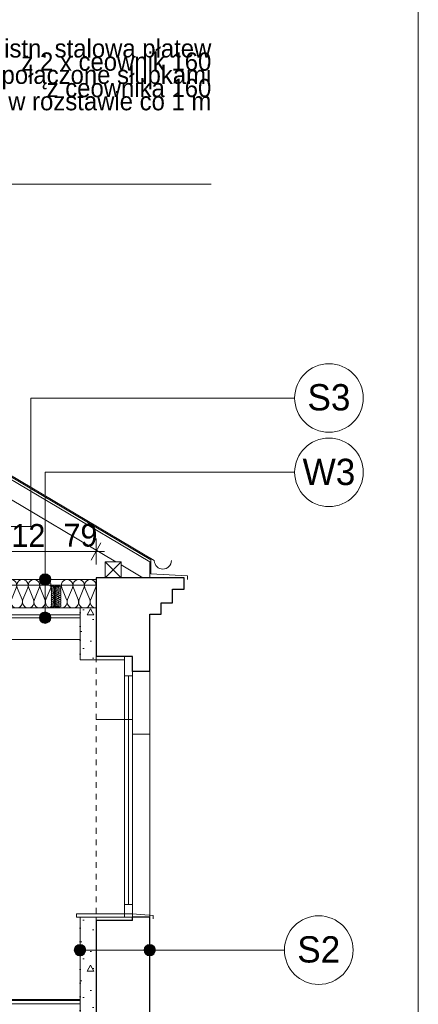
# Model space of a CAD drawing. Extents: x -396299 to -11759, y -15022 to 18278.
# Tile 84 of 205: x -224510 to -221022, y 4075 to 12691. Entities that reach past the tile are written whole.
import ezdxf

# ---------------------------------------------------------------- set-up
doc = ezdxf.new("R2010")
doc.units = 0
doc.header["$MEASUREMENT"] = 0
doc.linetypes.add('Hidden Line', pattern=[100, 50, -50])
for name, color, linetype, lineweight in [('0_Nr_Pióra__21', 7, 'Continuous', 13), ('0_Nr_Pióra__5', 7, 'Continuous', 13), ('Arch ocieplenie_Nr_Pióra__21', 7, 'Continuous', 13), ('Arch opisy_Nr_Pióra__1', 7, 'Continuous', 25), ('Arch opisy_Nr_Pióra__21', 7, 'Continuous', 13), ('ARCH TABELA_Nr_Pióra__21', 7, 'Continuous', 13), ('Arch wymiary_Nr_Pióra__5', 7, 'Continuous', 13), ('INWENT DACH_Nr_Pióra__5', 7, 'Continuous', 13), ('INWENT ODWODNIENIE_Nr_Pióra__5', 7, 'Continuous', 13), ('INWENT OPISY_Nr_Pióra__21', 7, 'Continuous', 13), ('INWENT STROPY_Nr_Pióra__21', 7, 'Continuous', 13), ('INWENT. OKNA_Nr_Pióra__21', 7, 'Continuous', 13), ('INWENT.ŚCIANY_Nr_Pióra__1', 7, 'Continuous', 25), ('INWENT.ŚCIANY_Nr_Pióra__21', 7, 'Continuous', 13), ('Inwentaryzacja Konst._Nr_Pióra__5', 7, 'Continuous', 13)]:
    doc.layers.add(name, color=color, linetype=linetype, lineweight=lineweight)
for name, color, linetype in [('arch izolacje', 7, 'Continuous'), ('Arch ocieplenie', 7, 'Continuous'), ('Arch opisy', 7, 'Continuous'), ('Arch wymiary', 7, 'Continuous')]:
    doc.layers.add(name, color=color, linetype=linetype)
for name, color, linetype, lineweight, true_color in [('arch izolacje_Nr_Pióra__24', 7, 'Continuous', 13, 0x029e21), ('Arch ocieplenie_Nr_Pióra__24', 7, 'Continuous', 13, 0x029e21), ('INWENT STROPY_Nr_Pióra__2', 7, 'Continuous', 13, 0x7f7f7f), ('INWENT STROPY_Nr_Pióra__25', 7, 'Continuous', 15, 0x40a5ff), ('Inwentaryzacja Konst._Nr_Pióra__25', 7, 'Continuous', 15, 0x40a5ff)]:
    doc.layers.add(name, color=color, linetype=linetype, lineweight=lineweight, true_color=true_color)
doc.styles.add('GENERATED_STYLE_1', font='txt')
doc.styles.add('GENERATED_STYLE_3', font='txt')
doc.dimstyles.new('GENERATED_STYLE__10', dxfattribs={"dimtxt": 200, "dimasz": 110.144928, "dimexe": 0.18, "dimexo": 40, "dimgap": 0.09, "dimtad": 1, "dimtih": 1, "dimtoh": 1, "dimdec": 0, "dimzin": 0, "dimdsep": 46, "dimtxsty": 'GENERATED_STYLE_1', "dimblk": 'ARROWHEAD_5', "dimblk1": 'ARROWHEAD_5', "dimblk2": 'ARROWHEAD_5', "dimcen": 0.09, "dimclrd": 7, "dimclre": 7, "dimclrt": 7, "dimazin": 0, "dimtfac": 1, "dimtdec": 4, "dimtmove": 0, "dimatfit": 3, "dimfxl": 0, "dimtolj": 1, "dimtzin": 0, "dimarcsym": 0})
doc.dimstyles.new('GENERATED_STYLE__2', dxfattribs={"dimtxt": 200, "dimasz": 114, "dimexe": 0.18, "dimexo": 0, "dimgap": 0.09, "dimtad": 1, "dimtih": 1, "dimtoh": 1, "dimdec": 0, "dimlfac": 0.1, "dimzin": 0, "dimdsep": 46, "dimtxsty": 'GENERATED_STYLE_1', "dimblk": 'ARROWHEAD_2', "dimblk1": 'ARROWHEAD_2', "dimblk2": 'ARROWHEAD_2', "dimcen": 0.09, "dimclrd": 7, "dimclre": 7, "dimclrt": 7, "dimazin": 0, "dimtfac": 1, "dimtdec": 4, "dimtmove": 2, "dimatfit": 3, "dimfxl": 0, "dimtolj": 1, "dimtzin": 0, "dimarcsym": 0})
pattern_1 = [(0, (0, 0), (0, 623.5383), [60, -300]), (0, (180, 311.8), (0, 623.5383), [60, -300]), (60, (0, 0), (-540, 311.7692), [60, -300]), (60, (360, 0), (-540, 311.7692), [60, -300]), (120, (60, 0), (540, 311.7692), [60, -300]), (120, (420, 0), (540, 311.7692), [60, -300]), (0, (0, 60), (0, 120.000005), [0, -120.000005, 0, -180.00001]), (45, (60, 60), (-84.85282, 84.85282), [0, -90.000004, 0, -150.000006])]

# ---------------------------------------------------------------- blocks, each defined once
blk = doc.blocks.new('Ściana_10', base_point=(-223981.9, 4838.2))
at = {"layer": 'Arch ocieplenie_Nr_Pióra__21', "linetype": 'Continuous'}
h = blk.add_hatch(dxfattribs=at)
h.set_pattern_fill('Structural_Concrete', color=256, style=0, pattern_type=2)
h.set_pattern_definition(pattern_1)
h.paths.add_polyline_path([(-223981.9, 4838.2), (-223981.9, 3808.2), (-223841.9, 3808.2), (-223841.9, 4838.2)], flags=0)
for p, q in [((-223981.9, 4838.2), (-223981.9, 3808.2)), ((-223841.9, 4838.2), (-223981.9, 4838.2)), ((-223841.9, 3808.2), (-223841.9, 4838.2)), ((-223981.9, 3808.2), (-223841.9, 3808.2))]:
    blk.add_line(p, q, dxfattribs=at)
blk = doc.blocks.new('Ściana_26', base_point=(-223841.9, 4808.2))
at = {"layer": 'Arch ocieplenie_Nr_Pióra__21', "linetype": 'Continuous'}
h = blk.add_hatch(dxfattribs=at)
h.set_pattern_fill('Structural_Concrete', color=256, style=0, pattern_type=2)
h.set_pattern_definition(pattern_1)
h.paths.add_polyline_path([(-223841.9, 4808.2), (-223521.9, 4808.2), (-223521.9, 4838.2), (-223841.9, 4838.2)], flags=0)
for p, q in [((-223521.9, 4838.2), (-223841.9, 4838.2)), ((-223841.9, 4838.2), (-223841.9, 4808.2)), ((-223521.9, 4808.2), (-223521.9, 4838.2)), ((-223841.9, 4808.2), (-223521.9, 4808.2))]:
    blk.add_line(p, q, dxfattribs=at)
blk = doc.blocks.new('Ściana_29', base_point=(-223591.9, 7118.2))
at = {"layer": 'Arch ocieplenie_Nr_Pióra__21', "linetype": 'Continuous'}
h = blk.add_hatch(dxfattribs=at)
h.set_pattern_fill('Structural_Concrete', color=256, style=0, pattern_type=2)
h.set_pattern_definition(pattern_1)
h.paths.add_polyline_path([(-223591.9, 7118.2), (-223841.9, 7118.2), (-223981.9, 7088.2), (-223591.9, 7088.2)], flags=0)
for p, q in [((-223981.9, 7088.2), (-223591.9, 7088.2)), ((-223591.9, 7118.2), (-223841.9, 7118.2)), ((-223591.9, 7088.2), (-223591.9, 7118.2))]:
    blk.add_line(p, q, dxfattribs=at)
blk = doc.blocks.new('Ściana_32', base_point=(-223841.9, 7118.2))
at = {"layer": 'Arch ocieplenie_Nr_Pióra__21', "linetype": 'Continuous'}
h = blk.add_hatch(dxfattribs=at)
h.set_pattern_fill('Structural_Concrete', color=256, style=0, pattern_type=2)
h.set_pattern_definition(pattern_1)
h.paths.add_polyline_path([(-223841.9, 7118.2), (-223841.9, 7543.2), (-223981.9, 7543.2), (-223981.9, 7088.2)], flags=0)
for p, q in [((-223841.9, 7543.2), (-223981.9, 7543.2)), ((-223981.9, 7543.2), (-223981.9, 7088.2)), ((-223841.9, 7118.2), (-223841.9, 7543.2))]:
    blk.add_line(p, q, dxfattribs=at)
blk = doc.blocks.new('Izolacja cieplna 14_121', base_point=(-224145.3, 7543.2))
at = {"layer": 'arch izolacje_Nr_Pióra__24', "linetype": 'Continuous'}
for p, q in [((-224141.1, 7718.7), (-224099, 7617.7)), ((-224090.5, 7617.7), (-224048.4, 7718.7)), ((-224039.9, 7718.7), (-223997.9, 7617.7)), ((-223989.4, 7617.7), (-223947.3, 7718.7)), ((-223938.8, 7718.7), (-223896.7, 7617.7)), ((-223888.2, 7617.7), (-223846.1, 7718.7))]:
    blk.add_line(p, q, dxfattribs=at)
for centre, start_param, end_param in [((-224094.8, 7740), 4.299595, 8.266775), ((-223993.6, 7740), 4.299595, 8.266775), ((-223892.5, 7740), 4.299595, 8.266775), ((-224145.3, 7596.3), 3.141593, 5.125182), ((-224044.2, 7596.3), 1.158004, 5.125183), ((-223943, 7596.3), 1.158004, 5.125183), ((-223841.9, 7596.3), 1.158004, 3.141593)]:
    blk.add_ellipse(centre, major_axis=(0, 53.2), ratio=0.95121, start_param=start_param, end_param=end_param, dxfattribs=at)
blk = doc.blocks.new('Izolacja cieplna 14_123', base_point=(-224936.9, 7543.2))
at = {"layer": 'arch izolacje_Nr_Pióra__24', "linetype": 'Continuous'}
for p, q in [((-224932.7, 7718.7), (-224890.9, 7617.7)), ((-224882.5, 7617.7), (-224840.7, 7718.7)), ((-224832.3, 7718.7), (-224790.6, 7617.7)), ((-224782.1, 7617.7), (-224740.4, 7718.7)), ((-224731.9, 7718.7), (-224690.2, 7617.7)), ((-224681.8, 7617.7), (-224640, 7718.7)), ((-224631.6, 7718.7), (-224589.8, 7617.7)), ((-224581.4, 7617.7), (-224539.7, 7718.7)), ((-224531.2, 7718.7), (-224489.5, 7617.7)), ((-224481.1, 7617.7), (-224439.3, 7718.7)), ((-224430.9, 7718.7), (-224389.1, 7617.7)), ((-224380.7, 7617.7), (-224339, 7718.7)), ((-224330.5, 7718.7), (-224288.8, 7617.7)), ((-224280.3, 7617.7), (-224238.6, 7718.7))]:
    blk.add_line(p, q, dxfattribs=at)
for centre, start_param, end_param in [((-224886.7, 7740), 4.299595, 8.266775), ((-224786.3, 7740), 4.299595, 8.266775), ((-224686, 7740), 4.299595, 8.266775), ((-224585.6, 7740), 4.299595, 8.266775), ((-224485.3, 7740), 4.299595, 8.266775), ((-224384.9, 7740), 4.299595, 8.266775), ((-224284.6, 7740), 4.299595, 8.266775), ((-224936.9, 7596.3), 3.141593, 5.125182), ((-224836.5, 7596.3), 1.158004, 5.125183), ((-224736.2, 7596.3), 1.158004, 5.125183), ((-224635.8, 7596.3), 1.158004, 5.125183), ((-224535.5, 7596.3), 1.158004, 5.125183), ((-224435.1, 7596.3), 1.158004, 5.125183), ((-224334.7, 7596.3), 1.158004, 5.125183), ((-224234.4, 7596.3), 1.158004, 3.141593)]:
    blk.add_ellipse(centre, major_axis=(0, 53.2), ratio=0.943747, start_param=start_param, end_param=end_param, dxfattribs=at)
blk = doc.blocks.new('Izolacja cieplna 14_124', base_point=(-224187.9, 7733.2))
at = {"layer": 'arch izolacje_Nr_Pióra__24', "linetype": 'Continuous'}
for p, q in [((-224160.9, 7732.5), (-224176.4, 7725.7)), ((-224176.4, 7724.3), (-224160.9, 7717.5)), ((-224160.9, 7716.1), (-224176.4, 7709.3)), ((-224176.4, 7707.9), (-224160.9, 7701.1)), ((-224160.9, 7699.8), (-224176.4, 7693)), ((-224176.4, 7691.6), (-224160.9, 7684.8)), ((-224160.9, 7683.4), (-224176.4, 7676.6)), ((-224176.4, 7675.2), (-224160.9, 7668.4)), ((-224160.9, 7667), (-224176.4, 7660.2)), ((-224176.4, 7658.9), (-224160.9, 7652.1)), ((-224160.9, 7650.7), (-224176.4, 7643.9)), ((-224176.4, 7642.5), (-224160.9, 7635.7)), ((-224160.9, 7634.3), (-224176.4, 7627.5)), ((-224176.4, 7626.1), (-224160.9, 7619.3)), ((-224160.9, 7617.9), (-224176.4, 7611.1)), ((-224176.4, 7609.8), (-224160.9, 7603)), ((-224160.9, 7601.6), (-224176.4, 7594.8)), ((-224176.4, 7593.4), (-224160.9, 7586.6)), ((-224160.9, 7585.2), (-224176.4, 7578.4)), ((-224176.4, 7577), (-224160.9, 7570.2)), ((-224160.9, 7568.9), (-224176.4, 7562.1)), ((-224176.4, 7560.7), (-224160.9, 7553.9))]:
    blk.add_line(p, q, dxfattribs=at)
for centre, start_param, end_param in [((-224179.7, 7716.8), 1.158004, 5.125183), ((-224179.7, 7700.5), 1.158004, 5.125183), ((-224179.7, 7684.1), 1.158004, 5.125183), ((-224179.7, 7667.7), 1.158004, 5.125183), ((-224179.7, 7733.2), 3.141593, 5.125182), ((-224157.6, 7725), 4.299595, 8.266775), ((-224157.6, 7708.6), 4.299595, 8.266775), ((-224157.6, 7692.3), 4.299595, 8.266775), ((-224157.6, 7675.9), 4.299595, 8.266775), ((-224157.6, 7659.5), 4.299595, 8.266775), ((-224179.7, 7651.4), 1.158004, 5.125183), ((-224179.7, 7635), 1.158004, 5.125183), ((-224179.7, 7618.6), 1.158004, 5.125183), ((-224179.7, 7602.3), 1.158004, 5.125183), ((-224179.7, 7585.9), 1.158004, 5.125183), ((-224157.6, 7643.2), 4.299595, 8.266775), ((-224157.6, 7626.8), 4.299595, 8.266775), ((-224157.6, 7610.5), 4.299595, 8.266775), ((-224157.6, 7594.1), 4.299595, 8.266775), ((-224157.6, 7577.7), 4.299595, 8.266775), ((-224179.7, 7569.5), 1.158004, 5.125183), ((-224179.7, 7553.2), 1.158004, 3.141593), ((-224157.6, 7561.4), 4.299595, 8.266775)]:
    blk.add_ellipse(centre, major_axis=(8.19, 0), ratio=0.999232, start_param=start_param, end_param=end_param, dxfattribs=at)
blk = doc.blocks.new('Izolacja cieplna 14_125', base_point=(-224195.9, 7733.2))
at = {"layer": 'arch izolacje_Nr_Pióra__24', "linetype": 'Continuous'}
for p, q in [((-224222.9, 7732.5), (-224207.4, 7725.7)), ((-224207.4, 7724.3), (-224222.9, 7717.5)), ((-224222.9, 7716.1), (-224207.4, 7709.3)), ((-224207.4, 7707.9), (-224222.9, 7701.1)), ((-224222.9, 7699.8), (-224207.4, 7693)), ((-224207.4, 7691.6), (-224222.9, 7684.8)), ((-224222.9, 7683.4), (-224207.4, 7676.6)), ((-224207.4, 7675.2), (-224222.9, 7668.4)), ((-224222.9, 7667), (-224207.4, 7660.2)), ((-224207.4, 7658.9), (-224222.9, 7652.1)), ((-224222.9, 7650.7), (-224207.4, 7643.9)), ((-224207.4, 7642.5), (-224222.9, 7635.7)), ((-224222.9, 7634.3), (-224207.4, 7627.5)), ((-224207.4, 7626.1), (-224222.9, 7619.3)), ((-224222.9, 7617.9), (-224207.4, 7611.1)), ((-224207.4, 7609.8), (-224222.9, 7603)), ((-224222.9, 7601.6), (-224207.4, 7594.8)), ((-224207.4, 7593.4), (-224222.9, 7586.6)), ((-224222.9, 7585.2), (-224207.4, 7578.4)), ((-224207.4, 7577), (-224222.9, 7570.2)), ((-224222.9, 7568.9), (-224207.4, 7562.1)), ((-224207.4, 7560.7), (-224222.9, 7553.9))]:
    blk.add_line(p, q, dxfattribs=at)
for centre, start_param, end_param in [((-224226.2, 7725), 1.158003, 5.125183), ((-224226.2, 7708.6), 1.158003, 5.125183), ((-224226.2, 7692.3), 1.158003, 5.125183), ((-224226.2, 7675.9), 1.158003, 5.125183), ((-224226.2, 7659.5), 1.158003, 5.125183), ((-224204.1, 7733.2), 4.299596, 6.283185), ((-224204.1, 7716.8), 4.299595, 8.266774), ((-224204.1, 7700.5), 4.299595, 8.266774), ((-224204.1, 7684.1), 4.299595, 8.266774), ((-224204.1, 7667.7), 4.299595, 8.266774), ((-224226.2, 7643.2), 1.158003, 5.125183), ((-224226.2, 7626.8), 1.158003, 5.125183), ((-224226.2, 7610.5), 1.158003, 5.125183), ((-224226.2, 7594.1), 1.158003, 5.125183), ((-224226.2, 7577.7), 1.158003, 5.125183), ((-224204.1, 7651.4), 4.299595, 8.266774), ((-224204.1, 7635), 4.299595, 8.266774), ((-224204.1, 7618.6), 4.299595, 8.266774), ((-224204.1, 7602.3), 4.299595, 8.266774), ((-224204.1, 7585.9), 4.299595, 8.266774), ((-224226.2, 7561.4), 1.158003, 5.125183), ((-224204.1, 7569.5), 4.299595, 8.266774), ((-224204.1, 7553.2), 0, 1.983589)]:
    blk.add_ellipse(centre, major_axis=(8.19, 0), ratio=0.999232, start_param=start_param, end_param=end_param, dxfattribs=at)
blk = doc.blocks.new('Linia_37', base_point=(-223981.9, 4549.4))
at = {"layer": 'Arch opisy_Nr_Pióra__21', "linetype": 'Continuous'}
for points in [[(-223931.9, 4549.4), (-223935.7, 4568.5), (-223946.5, 4584.8), (-223962.7, 4595.6), (-223981.9, 4599.4), (-224001, 4595.6), (-224017.2, 4584.8), (-224028.1, 4568.5), (-224031.9, 4549.4), (-224028.1, 4530.3), (-224017.2, 4514.1), (-224001, 4503.2), (-223981.9, 4499.4), (-223962.7, 4503.2), (-223946.5, 4514.1), (-223935.7, 4530.3)], [(-223321.9, 4549.4), (-223325.7, 4568.5), (-223336.5, 4584.8), (-223352.7, 4595.6), (-223371.9, 4599.4), (-223391, 4595.6), (-223407.2, 4584.8), (-223418.1, 4568.5), (-223421.9, 4549.4), (-223418.1, 4530.3), (-223407.2, 4514.1), (-223391, 4503.2), (-223371.9, 4499.4), (-223352.7, 4503.2), (-223336.5, 4514.1), (-223325.7, 4530.3)]]:
    blk.add_hatch(color=256, dxfattribs=at).paths.add_polyline_path(points, flags=0)
blk.add_line((-223931.9, 4549.4), (-223421.9, 4549.4), dxfattribs=at)
for centre in [(-223981.9, 4549.4), (-223371.9, 4549.4)]:
    blk.add_circle(centre, 50, dxfattribs=at)
blk = doc.blocks.new('Linia_38', base_point=(-223371.9, 4549.4))
at = {"layer": 'Arch opisy_Nr_Pióra__21', "linetype": 'Continuous'}
blk.add_line((-223371.9, 4549.4), (-222192.9, 4549.4), dxfattribs=at)
blk.add_circle((-221892.9, 4549.4), 300, dxfattribs=at)
blk = doc.blocks.new('Linia_42', base_point=(-224411.5, 9380.6))
at = {"layer": 'Arch opisy_Nr_Pióra__21', "linetype": 'Continuous'}
blk.add_line((-224411.5, 9380.6), (-222103.9, 9380.6), dxfattribs=at)
blk.add_circle((-221803.9, 9380.6), 300, dxfattribs=at)
blk = doc.blocks.new('*D926')
at = {"layer": 'Arch wymiary_Nr_Pióra__5', "linetype": 'Continuous'}
for p, q in [((-224713.6, 8112.6), (-224800.2, 7962.6)), ((-224756.9, 7925.1), (-224756.9, 8150.1)), ((-224593.6, 8112.6), (-224680.2, 7962.6)), ((-224636.9, 7925.1), (-224636.9, 8150.1)), ((-224830.2, 8037.6), (-224756.9, 8037.6)), ((-224756.9, 8037.6), (-224636.9, 8037.6))]:
    blk.add_line(p, q, dxfattribs=at)
at = {"layer": 'Arch wymiary_Nr_Pióra__5', "char_height": 200, "attachment_point": 7, "style": 'GENERATED_STYLE_1'}
for s, insert in [('{12}', (-224582.8, 8077.6)), ('{79}', (-224127, 8077.6))]:
    blk.add_mtext(s, dxfattribs=dict(at, insert=insert))
blk = doc.blocks.new('ARROWHEAD_2')
at = {"color": 0, "linetype": 'Continuous', "lineweight": 0}
for p, q in [((0, 0), (-1, 0)), ((-0.378, -0.655), (0.378, 0.655))]:
    blk.add_line(p, q, dxfattribs=at)
blk = doc.blocks.new('*D927')
at = {"layer": 'Arch wymiary_Nr_Pióra__5', "linetype": 'Continuous'}
for p, q in [((-224593.6, 8112.6), (-224680.2, 7962.6)), ((-224636.9, 7925.1), (-224636.9, 8150.1)), ((-223885.2, 7962.6), (-223798.6, 8112.6)), ((-223841.9, 7925.1), (-223841.9, 8150.1)), ((-224636.9, 8037.6), (-223841.9, 8037.6)), ((-223841.9, 8037.6), (-223768.5, 8037.6))]:
    blk.add_line(p, q, dxfattribs=at)
at = {"layer": 'Arch wymiary_Nr_Pióra__5', "char_height": 200, "attachment_point": 7, "style": 'GENERATED_STYLE_1'}
for s, insert in [('{12}', (-224582.8, 8077.6)), ('{79}', (-224127, 8077.6))]:
    blk.add_mtext(s, dxfattribs=dict(at, insert=insert))
blk = doc.blocks.new('*D930')
at = {"layer": '0_Nr_Pióra__5', "linetype": 'Continuous'}
for points in [[(-226445, 9594.8), (-226474.5, 9482.7), (-226526.6, 9512.5)], [(-226925.4, 7843.2), (-226953.6, 7955.6), (-226893.6, 7954.6)]]:
    blk.add_hatch(color=256, dxfattribs=at).paths.add_polyline_path(points, flags=0)
for p, q in [((-226445, 9594.8), (-226526.6, 9512.5)), ((-226445, 9594.8), (-226474.5, 9482.7)), ((-226474.5, 9482.7), (-226526.6, 9512.5)), ((-226925.4, 7843.2), (-226953.6, 7955.6)), ((-226953.6, 7955.6), (-226893.6, 7954.6)), ((-226925.4, 7843.2), (-226893.6, 7954.6))]:
    blk.add_line(p, q, dxfattribs=at)
blk.add_arc((-223491.8, 7843.2), 3433.6, 151.19462, 178.13162, dxfattribs=at)
at = {"layer": '0_Nr_Pióra__21', "insert": (-227685, 8704.2), "char_height": 200, "attachment_point": 7, "style": 'GENERATED_STYLE_1'}
blk.add_mtext('{30,67°}', dxfattribs=at)
blk = doc.blocks.new('ARROWHEAD_5')
at = {"color": 0, "linetype": 'Continuous', "lineweight": 0}
blk.add_line((0, 0), (-1, 0), dxfattribs=at)
blk.add_solid([(-1, 0.2679), (0, 0), (-1, -0.2679), (-1, 0.2679)], dxfattribs=at)
blk = doc.blocks.new('Linia_212', base_point=(-224287.5, 7458.2))
at = {"layer": 'Arch opisy_Nr_Pióra__21', "linetype": 'Continuous'}
for points in [[(-224237.5, 7793.2), (-224241.3, 7812.3), (-224252.1, 7828.5), (-224268.4, 7839.4), (-224287.5, 7843.2), (-224306.6, 7839.4), (-224322.8, 7828.5), (-224333.7, 7812.3), (-224337.5, 7793.2), (-224333.7, 7774), (-224322.8, 7757.8), (-224306.6, 7747), (-224287.5, 7743.2), (-224268.4, 7747), (-224252.1, 7757.8), (-224241.3, 7774)], [(-224237.5, 7458.2), (-224241.3, 7477.3), (-224252.1, 7493.5), (-224268.4, 7504.4), (-224287.5, 7508.2), (-224306.6, 7504.4), (-224322.8, 7493.5), (-224333.7, 7477.3), (-224337.5, 7458.2), (-224333.7, 7439), (-224322.8, 7422.8), (-224306.6, 7412), (-224287.5, 7408.2), (-224268.4, 7412), (-224252.1, 7422.8), (-224241.3, 7439)]]:
    blk.add_hatch(color=256, dxfattribs=at).paths.add_polyline_path(points, flags=0)
blk.add_line((-224287.5, 7508.2), (-224287.5, 7743.2), dxfattribs=at)
for centre in [(-224287.5, 7793.2), (-224287.5, 7458.2)]:
    blk.add_circle(centre, 50, dxfattribs=at)
blk = doc.blocks.new('Linia_213', base_point=(-224287.5, 8730.6))
at = {"layer": 'Arch opisy_Nr_Pióra__21', "linetype": 'Continuous'}
blk.add_line((-224287.5, 8730.6), (-222103.9, 8730.6), dxfattribs=at)
blk.add_circle((-221803.9, 8730.6), 300, dxfattribs=at)

msp = doc.modelspace()

# ---------------------------------------------------------------- linework, layer by layer
at = {"layer": 'Arch ocieplenie_Nr_Pióra__24', "linetype": 'Continuous'}
msp.add_line((-224936.9, 7793.2), (-223841.9, 7793.2), dxfattribs=at)
at = {"layer": 'Arch opisy_Nr_Pióra__21', "linetype": 'Continuous'}
for p, q in [((-224411.5, 8255.6), (-224411.5, 9380.6)), ((-224287.5, 7793.2), (-224287.5, 8730.6)), ((-224756.9, 8255.6), (-224411.5, 8255.6))]:
    msp.add_line(p, q, dxfattribs=at)
at = {"layer": 'ARCH TABELA_Nr_Pióra__21', "linetype": 'Continuous'}
msp.add_line((-221021.9, 17678.4), (-221021.9, -12021.6), dxfattribs=at)
at = {"layer": 'INWENT DACH_Nr_Pióra__5', "linetype": 'Continuous'}
for p, q in [((-224811.9, 8835.4), (-223331.9, 7957.6)), ((-224811.9, 8823.8), (-223361.9, 7963.8))]:
    msp.add_line(p, q, dxfattribs=at)
at = {"layer": 'INWENT ODWODNIENIE_Nr_Pióra__5', "linetype": 'Continuous'}
msp.add_arc((-223256.9, 7958.2), 75, 180.45779, 0, dxfattribs=at)
at = {"layer": 'INWENT OPISY_Nr_Pióra__21', "linetype": 'Continuous'}
msp.add_line((-222833, 11252.6), (-224705.3, 11252.6), dxfattribs=at)
at = {"layer": 'INWENT STROPY_Nr_Pióra__2', "linetype": 'Continuous'}
msp.add_line((-230111.9, 7268.2), (-223981.9, 7268.2), dxfattribs=at)
at = {"layer": 'INWENT STROPY_Nr_Pióra__21', "linetype": 'Continuous'}
for p, q in [((-223981.9, 7483.2), (-230111.9, 7483.2)), ((-223981.9, 7458.2), (-230111.9, 7458.2)), ((-223981.9, 4118.2), (-230111.9, 4118.2)), ((-223981.9, 4108.2), (-230111.9, 4108.2)), ((-223981.9, 4078.2), (-230111.9, 4078.2))]:
    msp.add_line(p, q, dxfattribs=at)
at = {"layer": 'INWENT STROPY_Nr_Pióra__25', "linetype": 'Continuous'}
for p, q in [((-224244.4, 7733.2), (-224244.4, 7743.2)), ((-224159.4, 7743.2), (-224244.4, 7743.2)), ((-224205.9, 7733.2), (-224244.4, 7733.2)), ((-224205.9, 7553.2), (-224205.9, 7733.2)), ((-224197.9, 7553.2), (-224197.9, 7733.2)), ((-224159.4, 7733.2), (-224197.9, 7733.2)), ((-224159.4, 7733.2), (-224159.4, 7743.2)), ((-224205.9, 7553.2), (-224244.4, 7553.2)), ((-224244.4, 7543.2), (-224244.4, 7553.2)), ((-224159.4, 7543.2), (-224244.4, 7543.2)), ((-224159.4, 7553.2), (-224197.9, 7553.2)), ((-224159.4, 7553.2), (-224159.4, 7543.2))]:
    msp.add_line(p, q, dxfattribs=at)
at = {"layer": 'INWENT. OKNA_Nr_Pióra__21', "linetype": 'Continuous'}
for p, q in [((-223591.9, 4838.2), (-223591.9, 7118.2)), ((-223591.9, 7118.2), (-223521.9, 7118.2)), ((-223521.9, 7118.2), (-223521.9, 4838.2)), ((-223591.9, 6948.2), (-223521.9, 6948.2)), ((-223556.9, 6948.2), (-223556.9, 4948.2)), ((-223591.9, 4948.2), (-223521.9, 4948.2)), ((-224011.9, 4868.2), (-224011.9, 4838.2)), ((-223521.9, 4868.2), (-224011.9, 4868.2)), ((-224011.9, 4838.2), (-223981.9, 4838.2)), ((-223521.9, 4868.2), (-223521.9, 4838.2)), ((-223521.9, 4868.2), (-223341.9, 4853.2)), ((-223341.9, 4853.2), (-223341.9, 4823.2))]:
    msp.add_line(p, q, dxfattribs=at)
at = {"layer": 'INWENT.ŚCIANY_Nr_Pióra__1', "linetype": 'Continuous'}
for p, q in [((-223071.9, 7808.2), (-223841.9, 7808.2)), ((-223841.9, 7808.2), (-223841.9, 7118.2)), ((-223071.9, 7708.2), (-223071.9, 7808.2)), ((-223171.9, 7588.2), (-223171.9, 7708.2)), ((-223171.9, 7708.2), (-223071.9, 7708.2)), ((-223271.9, 7588.2), (-223171.9, 7588.2)), ((-223271.9, 7488.2), (-223271.9, 7588.2)), ((-223371.9, 7488.2), (-223271.9, 7488.2)), ((-223371.9, 6988.2), (-223371.9, 7488.2)), ((-223521.9, 7118.2), (-223841.9, 7118.2)), ((-223521.9, 6988.2), (-223521.9, 7118.2)), ((-223371.9, 6988.2), (-223521.9, 6988.2)), ((-223371.9, 4838.2), (-223521.9, 4838.2)), ((-223521.9, 4808.2), (-223521.9, 4838.2)), ((-223371.9, 3233.2), (-223371.9, 4838.2)), ((-223841.9, 4808.2), (-223841.9, 3808.2)), ((-223521.9, 4808.2), (-223841.9, 4808.2))]:
    msp.add_line(p, q, dxfattribs=at)
at = {"layer": 'INWENT.ŚCIANY_Nr_Pióra__21', "linetype": 'Continuous'}
for p, q in [((-223361.9, 7963.8), (-223361.9, 7842.6)), ((-223361.9, 7842.6), (-223041.9, 7823.2)), ((-223041.9, 7823.2), (-223041.9, 7793.2)), ((-223371.9, 4838.2), (-223371.9, 6988.2)), ((-223841.9, 6568.2), (-223521.9, 6568.2)), ((-223521.9, 6438.2), (-223371.9, 6438.2))]:
    msp.add_line(p, q, dxfattribs=at)
at = {"layer": 'INWENT.ŚCIANY_Nr_Pióra__21', "linetype": 'Hidden Line'}
msp.add_line((-223841.9, 4868.2), (-223841.9, 7118.2), dxfattribs=at)
at = {"layer": 'Inwentaryzacja Konst._Nr_Pióra__25', "linetype": 'Continuous'}
for p, q in [((-223841.9, 7743.2), (-230101.9, 7743.2)), ((-223841.9, 7543.2), (-230101.9, 7543.2))]:
    msp.add_line(p, q, dxfattribs=at)
at = {"layer": 'Inwentaryzacja Konst._Nr_Pióra__5', "linetype": 'Continuous'}
for p, q in [((-224811.9, 8800.5), (-223371.9, 7946.4)), ((-224961.9, 8715.1), (-223668.9, 7948.2)), ((-223761.9, 7948.2), (-223621.9, 7948.2)), ((-223761.9, 7808.2), (-223761.9, 7948.2)), ((-223761.9, 7948.2), (-223621.9, 7808.2)), ((-223621.9, 7948.2), (-223761.9, 7808.2)), ((-223621.9, 7948.2), (-223621.9, 7808.2)), ((-223371.9, 7808.2), (-223371.9, 7946.4)), ((-223621.9, 7920.3), (-223432.8, 7808.2)), ((-223621.9, 7808.2), (-223761.9, 7808.2))]:
    msp.add_line(p, q, dxfattribs=at)

# ---------------------------------------------------------------- block references
at = {"layer": 'arch izolacje', "color": 104, "linetype": 'Continuous', "lineweight": 20, "true_color": 0x029e21}
for name, p in [('Izolacja cieplna 14_123', (-224936.9, 7543.2)), ('Izolacja cieplna 14_121', (-224145.3, 7543.2)), ('Izolacja cieplna 14_125', (-224195.9, 7733.2)), ('Izolacja cieplna 14_124', (-224187.9, 7733.2))]:
    msp.add_blockref(name, p, dxfattribs=at)
at = {"layer": 'Arch ocieplenie'}
for name, p in [('Ściana_32', (-223841.9, 7118.2)), ('Ściana_29', (-223591.9, 7118.2)), ('Ściana_10', (-223981.9, 4838.2)), ('Ściana_26', (-223841.9, 4808.2))]:
    msp.add_blockref(name, p, dxfattribs=at)
at = {"layer": 'Arch opisy', "linetype": 'Continuous'}
for name, p in [('Linia_42', (-224411.5, 9380.6)), ('Linia_213', (-224287.5, 8730.6)), ('Linia_212', (-224287.5, 7458.2)), ('Linia_38', (-223371.9, 4549.4)), ('Linia_37', (-223981.9, 4549.4))]:
    msp.add_blockref(name, p, dxfattribs=at)

# ---------------------------------------------------------------- texts
at = {"layer": 'Arch opisy_Nr_Pióra__1', "linetype": 'Continuous', "char_height": 230, "attachment_point": 2, "style": 'GENERATED_STYLE_3'}
for s, insert in [('{S3}', (-221803.9, 9502)), ('{W3}', (-221803.9, 8849)), ('{S2}', (-221892.9, 4670.8))]:
    msp.add_mtext(s, dxfattribs=dict(at, insert=insert))
at = {"layer": 'INWENT OPISY_Nr_Pióra__21', "linetype": 'Continuous', "insert": (-222833, 12520.3), "char_height": 160, "width": 1872.368, "attachment_point": 3, "line_spacing_factor": 0.433142, "style": 'GENERATED_STYLE_3'}
msp.add_mtext('{istn. stalowa płatew\\Pz 2 x ceownik 160\\Ppołączone słupkami \\Pz ceownika 160\\Pw rozstawie co 1 m}', dxfattribs=at)

# ---------------------------------------------------------------- dimensions: what is measured, and where the dimension line sits
at = {"linetype": 'Continuous'}
dim = msp.add_angular_dim_3p(base=(-226803.1, 8751.3), center=(-223491.8, 7843.2), p1=(-227850, 10428.2), p2=(-230101.9, 7843.2), dimstyle='GENERATED_STYLE__10', dxfattribs=at)
dim.commit()
dim.dimension.update_dxf_attribs({"geometry": '*D930', "text_midpoint": (-227288.1, 8804.2), "dimtype": 165})
at = {"layer": 'Arch wymiary', "linetype": 'Continuous'}
for base, p1, p2, picture, middle in [((-224756.9, 8037.6), (-224756.9, 8048.2), (-224636.9, 8048.2), '*D926', (-224431.1, 8177.6)), ((-224756.878217, 8037.582038), (-224636.878217, 8048.181118), (-223841.87822, 7793.183434), '*D927', (-223975.241143, 8177.582038))]:
    dim = msp.add_linear_dim(base=base, p1=p1, p2=p2, dimstyle='GENERATED_STYLE__2', dxfattribs=at)
    dim.commit()
    dim.dimension.update_dxf_attribs({"geometry": picture, "text_midpoint": middle})

doc.saveas('drawing.dxf')
